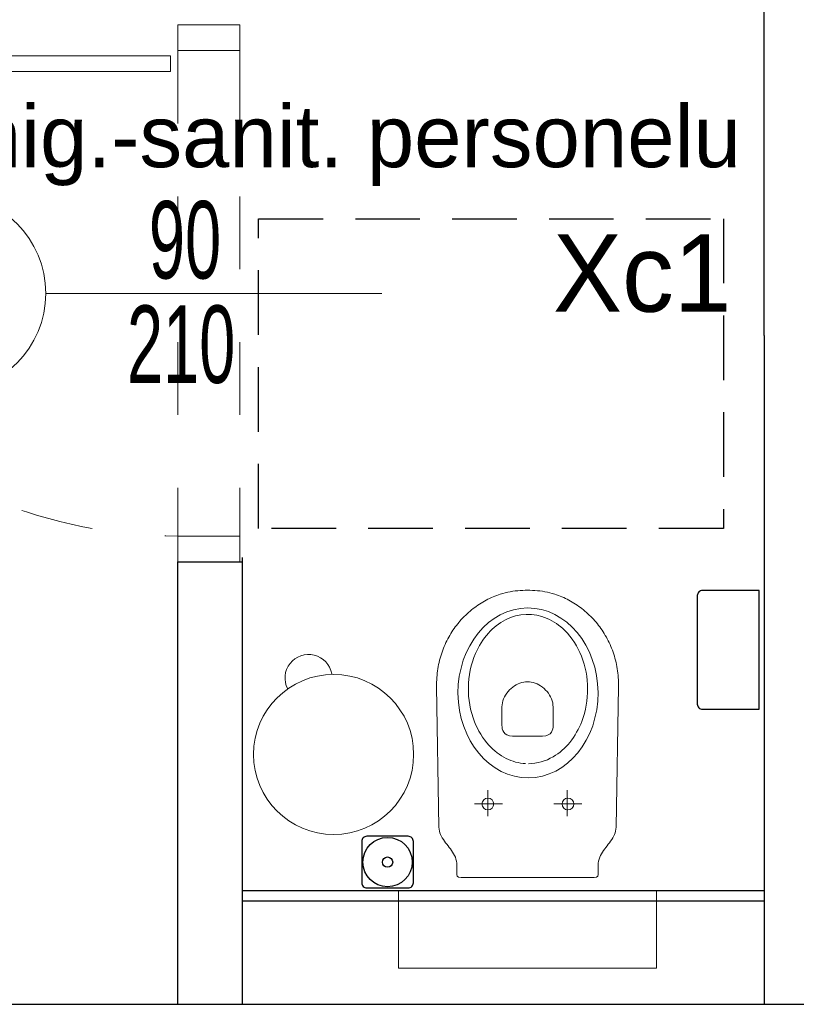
# Model space of a CAD drawing. Header units: millimetres. Extents: x 14495 to 271441, y -21035 to 2232.
# Tile 117 of 227: x 84757 to 84907, y -2722 to -2531. Entities that reach past the tile are written whole.
import ezdxf
from ezdxf.enums import TextEntityAlignment as Align

# ---------------------------------------------------------------- set-up
doc = ezdxf.new("R2010")
doc.units = ezdxf.units.MM
doc.linetypes.add('0921-X-AR-20-00-FA$0$DASHED2', pattern=[0.375, 0.25, -0.125])
doc.linetypes.add('DASHED', pattern=[28.222222, 14.111111, -14.111111])
for name, color, linetype in [('-- TECH  SYMBOLE', 1, 'Continuous'), ('-TECH SANITARNA', 1, 'Continuous'), ('_A_widok', 1, 'Continuous'), ('A-POW-NR', 1, 'Continuous'), ('A_Lcienka', 253, 'Continuous'), ('A_PROJEKTOWANE', 3, 'Continuous'), ('A_SC_DZIAlOWE', 4, 'Continuous'), ('TECH Sprzęt', 1, 'Continuous')]:
    doc.layers.add(name, color=color, linetype=linetype)
for name, color, linetype, lineweight in [('03', 2, 'Continuous', 13), ('A_ARMATURA', 2, 'Continuous', 5), ('A_Stolarka_drzwi', 1, 'Continuous', 9), ('A_WYPOSAŻENIE PROJ.', 183, 'Continuous', 5), ('M_drzwi', 1, 'Continuous', 5)]:
    doc.layers.add(name, color=color, linetype=linetype, lineweight=lineweight)
doc.layers.add('A-POW', color=2, linetype='Continuous', plot=False)
doc.styles.add('arial-tab', font='arial.ttf')
doc.styles.add('arialce', font='ARIALN.TTF')
doc.styles.add('cent', font='swissel.ttf')
doc.styles.add('cg', font='GOTHIC.TTF')
doc.styles.add('ROMANS', font='romans', dxfattribs={"width": 0.6})
doc.styles.add('switz721ltexbt', font='swissel.ttf')

# ---------------------------------------------------------------- blocks, each defined once
blk = doc.blocks.new('jhgfddd')
at = {"ltscale": 0.05}
for p, q in [((-44.99, 41.93), (-44.59, 42.03)), ((-44.59, 42.03), (-44.19, 42.13)), ((-44.19, 42.13), (-43.78, 42.22)), ((-43.78, 42.22), (-43.37, 42.3)), ((-43.37, 42.3), (-42.95, 42.37)), ((-42.95, 42.37), (-42.53, 42.43)), ((-42.53, 42.43), (-42.11, 42.49)), ((-42.11, 42.49), (-41.68, 42.53)), ((-41.68, 42.53), (-41.25, 42.56)), ((-41.25, 42.56), (-40.82, 42.59)), ((-40.82, 42.59), (-40.38, 42.61)), ((-40.38, 42.61), (-39.94, 42.61)), ((-39.94, 42.61), (-39.49, 42.61)), ((-39.49, 42.61), (-12.27, 42.15)), ((-12.27, 42.15), (-11.88, 42.12)), ((-11.88, 42.12), (-11.52, 42.06)), ((-11.52, 42.06), (-11.16, 41.96)), ((-11.16, 41.96), (-10.83, 41.83)), ((-49.75, 39.86), (-49.41, 40.06)), ((-49.41, 40.06), (-49.07, 40.26)), ((-49.07, 40.26), (-48.73, 40.45)), ((-48.73, 40.45), (-48.37, 40.63)), ((-48.37, 40.63), (-48.02, 40.8)), ((-48.02, 40.8), (-47.66, 40.97)), ((-47.66, 40.97), (-47.29, 41.13)), ((-47.29, 41.13), (-46.92, 41.28)), ((-46.92, 41.28), (-46.54, 41.43)), ((-46.54, 41.43), (-46.16, 41.56)), ((-46.16, 41.56), (-45.77, 41.69)), ((-45.77, 41.69), (-45.38, 41.81)), ((-45.38, 41.81), (-44.99, 41.93)), ((-10.83, 41.83), (-10.5, 41.67)), ((-10.5, 41.67), (-10.18, 41.5)), ((-10.18, 41.5), (-9.87, 41.3)), ((-9.87, 41.3), (-9.56, 41.09)), ((-9.56, 41.09), (-9.26, 40.86)), ((-9.26, 40.86), (-8.96, 40.63)), ((-8.96, 40.63), (-8.66, 40.4)), ((-8.66, 40.4), (-8.36, 40.17)), ((-8.36, 40.17), (-8.06, 39.94)), ((-52.53, 37.77), (-52.1, 38.15)), ((-52.1, 38.15), (-51.95, 38.27)), ((-51.95, 38.27), (-51.65, 38.52)), ((-51.65, 38.52), (-51.35, 38.76)), ((-51.35, 38.76), (-51.04, 38.99)), ((-51.04, 38.99), (-50.73, 39.22)), ((-50.73, 39.22), (-50.41, 39.44)), ((-50.41, 39.44), (-50.08, 39.65)), ((-50.08, 39.65), (-49.75, 39.86)), ((-8.06, 39.94), (-7.75, 39.71)), ((-7.75, 39.71), (-7.44, 39.5)), ((-7.44, 39.5), (-7.12, 39.31)), ((-7.12, 39.31), (-6.79, 39.13)), ((-6.79, 39.13), (-6.44, 38.98)), ((-6.44, 38.98), (-6.09, 38.86)), ((-6.09, 38.86), (-5.72, 38.76)), ((-5.72, 38.76), (-5.33, 38.7)), ((-5.33, 38.7), (-4.92, 38.68)), ((-4.92, 38.68), (-3.14, 38.67)), ((-3.14, 38.67), (-2.78, 38.61)), ((-2.78, 38.61), (-2.57, 38.37)), ((-2.57, 38.37), (-2.5, 37.87)), ((-54.11, 36.12), (-53.87, 36.4)), ((-53.87, 36.4), (-53.61, 36.69)), ((-53.61, 36.69), (-53.35, 36.96)), ((-53.35, 36.96), (-53.08, 37.24)), ((-53.08, 37.24), (-52.81, 37.5)), ((-52.81, 37.5), (-52.53, 37.77)), ((-2.5, 37.87), (-2.5, 25)), ((-55.46, 34.3), (-55.26, 34.61)), ((-55.26, 34.61), (-55.04, 34.92)), ((-55.04, 34.92), (-54.82, 35.23)), ((-54.82, 35.23), (-54.59, 35.53)), ((-54.59, 35.53), (-54.36, 35.83)), ((-54.36, 35.83), (-54.11, 36.12)), ((-16.77, 35.26), (-16.77, 29.85)), ((-56.57, 32.34), (-56.4, 32.68)), ((-56.4, 32.68), (-56.23, 33.01)), ((-56.23, 33.01), (-56.05, 33.34)), ((-56.05, 33.34), (-55.86, 33.66)), ((-55.86, 33.66), (-55.67, 33.98)), ((-55.67, 33.98), (-55.46, 34.3)), ((-14.38, 32.68), (-19.43, 32.68)), ((-57.4, 30.27), (-57.28, 30.62)), ((-57.28, 30.62), (-57.16, 30.97)), ((-57.16, 30.97), (-57.02, 31.32)), ((-57.02, 31.32), (-56.88, 31.66)), ((-56.88, 31.66), (-56.73, 32)), ((-56.73, 32), (-56.57, 32.34)), ((-57.88, 28.36), (-57.78, 28.84)), ((-57.78, 28.84), (-57.67, 29.32)), ((-57.67, 29.32), (-57.55, 29.8)), ((-57.55, 29.8), (-57.4, 30.27)), ((-38.84, 28.49), (-38.53, 28.77)), ((-38.53, 28.77), (-38.21, 29.03)), ((-38.21, 29.03), (-37.87, 29.26)), ((-37.87, 29.26), (-37.51, 29.46)), ((-37.51, 29.46), (-37.14, 29.63)), ((-37.14, 29.63), (-36.76, 29.77)), ((-36.76, 29.77), (-36.36, 29.87)), ((-36.36, 29.87), (-35.96, 29.94)), ((-35.96, 29.94), (-35.55, 29.96)), ((-35.55, 29.96), (-31.97, 29.95)), ((-31.97, 29.95), (-31.68, 29.94)), ((-31.68, 29.94), (-31.35, 29.89)), ((-31.35, 29.89), (-31.01, 29.78)), ((-31.01, 29.78), (-30.67, 29.61)), ((-30.67, 29.61), (-30.37, 29.35)), ((-30.37, 29.35), (-30.13, 28.99)), ((-30.13, 28.99), (-29.96, 28.51)), ((-58.11, 26.42), (-58.07, 26.9)), ((-58.07, 26.9), (-58.02, 27.39)), ((-58.02, 27.39), (-57.96, 27.87)), ((-57.96, 27.87), (-57.88, 28.36)), ((-40.17, 26.48), (-40.01, 26.84)), ((-40.01, 26.84), (-39.83, 27.19)), ((-39.83, 27.19), (-39.62, 27.54)), ((-39.62, 27.54), (-39.38, 27.87)), ((-39.38, 27.87), (-39.12, 28.19)), ((-39.12, 28.19), (-38.84, 28.49)), ((-29.96, 28.51), (-29.9, 27.9)), ((-29.9, 27.9), (-29.9, 25.22)), ((-58.15, 25.47), (-58.13, 25.94)), ((-58.15, 25), (-58.15, 25.47)), ((-58.15, 24.53), (-58.15, 25)), ((-58.13, 25.94), (-58.11, 26.42)), ((-40.45, 25), (-40.43, 25.37)), ((-40.43, 24.64), (-40.45, 25)), ((-40.43, 25.37), (-40.38, 25.74)), ((-40.38, 25.74), (-40.29, 26.11)), ((-40.29, 26.11), (-40.17, 26.48)), ((-29.9, 25.22), (-29.9, 22.1)), ((-2.5, 25), (-2.5, 12.13)), ((-58.13, 24.06), (-58.15, 24.53)), ((-58.11, 23.58), (-58.13, 24.06)), ((-58.07, 23.1), (-58.11, 23.58)), ((-58.02, 22.61), (-58.07, 23.1)), ((-40.38, 24.27), (-40.43, 24.64)), ((-40.29, 23.9), (-40.38, 24.27)), ((-40.16, 23.53), (-40.29, 23.9)), ((-40.01, 23.16), (-40.16, 23.53)), ((-39.83, 22.81), (-40.01, 23.16)), ((-57.96, 22.13), (-58.02, 22.61)), ((-57.88, 21.64), (-57.96, 22.13)), ((-57.78, 21.16), (-57.88, 21.64)), ((-57.67, 20.68), (-57.78, 21.16)), ((-39.62, 22.46), (-39.83, 22.81)), ((-39.38, 22.13), (-39.62, 22.46)), ((-39.12, 21.81), (-39.38, 22.13)), ((-38.83, 21.51), (-39.12, 21.81)), ((-38.53, 21.23), (-38.83, 21.51)), ((-38.2, 20.97), (-38.53, 21.23)), ((-30.13, 21.01), (-30.37, 20.64)), ((-29.96, 21.48), (-30.13, 21.01)), ((-29.9, 22.1), (-29.96, 21.48)), ((-57.55, 20.2), (-57.67, 20.68)), ((-57.4, 19.73), (-57.55, 20.2)), ((-57.28, 19.38), (-57.4, 19.73)), ((-57.16, 19.03), (-57.28, 19.38)), ((-37.86, 20.74), (-38.2, 20.97)), ((-37.5, 20.54), (-37.86, 20.74)), ((-37.12, 20.37), (-37.5, 20.54)), ((-36.74, 20.23), (-37.12, 20.37)), ((-36.34, 20.13), (-36.74, 20.23)), ((-35.94, 20.07), (-36.34, 20.13)), ((-35.52, 20.04), (-35.94, 20.07)), ((-31.95, 20.04), (-35.52, 20.04)), ((-31.67, 20.06), (-31.95, 20.04)), ((-31.34, 20.11), (-31.67, 20.06)), ((-31, 20.21), (-31.34, 20.11)), ((-30.67, 20.38), (-31, 20.21)), ((-30.37, 20.64), (-30.67, 20.38)), ((-16.77, 19.88), (-16.77, 14.47)), ((-57.02, 18.68), (-57.16, 19.03)), ((-56.88, 18.34), (-57.02, 18.68)), ((-56.73, 18), (-56.88, 18.34)), ((-56.57, 17.66), (-56.73, 18)), ((-56.4, 17.32), (-56.57, 17.66)), ((-56.23, 16.99), (-56.4, 17.32)), ((-14.38, 17.3), (-19.43, 17.3)), ((-56.05, 16.66), (-56.23, 16.99)), ((-55.86, 16.34), (-56.05, 16.66)), ((-55.67, 16.02), (-55.86, 16.34)), ((-55.46, 15.7), (-55.67, 16.02)), ((-55.26, 15.39), (-55.46, 15.7)), ((-55.04, 15.08), (-55.26, 15.39)), ((-54.82, 14.77), (-55.04, 15.08)), ((-54.59, 14.47), (-54.82, 14.77)), ((-54.36, 14.17), (-54.59, 14.47)), ((-54.11, 13.88), (-54.36, 14.17)), ((-53.87, 13.6), (-54.11, 13.88)), ((-53.61, 13.31), (-53.87, 13.6)), ((-53.35, 13.04), (-53.61, 13.31)), ((-53.08, 12.76), (-53.35, 13.04)), ((-52.81, 12.5), (-53.08, 12.76)), ((-52.53, 12.23), (-52.81, 12.5)), ((-52.24, 11.98), (-52.53, 12.23)), ((-51.95, 11.73), (-52.24, 11.98)), ((-51.65, 11.48), (-51.95, 11.73)), ((-51.35, 11.24), (-51.65, 11.48)), ((-2.57, 11.63), (-2.78, 11.39)), ((-2.5, 12.13), (-2.57, 11.63)), ((-51.04, 11.01), (-51.35, 11.24)), ((-50.73, 10.78), (-51.04, 11.01)), ((-50.41, 10.56), (-50.73, 10.78)), ((-50.08, 10.35), (-50.41, 10.56)), ((-49.75, 10.14), (-50.08, 10.35)), ((-49.41, 9.94), (-49.75, 10.14)), ((-49.07, 9.74), (-49.41, 9.94)), ((-48.73, 9.55), (-49.07, 9.74)), ((-48.37, 9.37), (-48.73, 9.55)), ((-8.66, 9.6), (-8.96, 9.37)), ((-8.36, 9.83), (-8.66, 9.6)), ((-8.06, 10.06), (-8.36, 9.83)), ((-7.75, 10.29), (-8.06, 10.06)), ((-7.44, 10.5), (-7.75, 10.29)), ((-7.12, 10.69), (-7.44, 10.5)), ((-6.79, 10.87), (-7.12, 10.69)), ((-6.44, 11.02), (-6.79, 10.87)), ((-6.09, 11.14), (-6.44, 11.02)), ((-5.72, 11.24), (-6.09, 11.14)), ((-5.33, 11.3), (-5.72, 11.24)), ((-4.92, 11.32), (-5.33, 11.3)), ((-3.14, 11.32), (-4.92, 11.32)), ((-2.78, 11.39), (-3.14, 11.32)), ((-48.02, 9.2), (-48.37, 9.37)), ((-47.66, 9.03), (-48.02, 9.2)), ((-47.29, 8.87), (-47.66, 9.03)), ((-46.92, 8.72), (-47.29, 8.87)), ((-46.54, 8.57), (-46.92, 8.72)), ((-46.16, 8.44), (-46.54, 8.57)), ((-45.77, 8.31), (-46.16, 8.44)), ((-45.38, 8.19), (-45.77, 8.31)), ((-44.99, 8.07), (-45.38, 8.19)), ((-44.59, 7.97), (-44.99, 8.07)), ((-44.19, 7.87), (-44.59, 7.97)), ((-43.78, 7.78), (-44.19, 7.87)), ((-43.37, 7.7), (-43.78, 7.78)), ((-42.95, 7.63), (-43.37, 7.7)), ((-42.53, 7.57), (-42.95, 7.63)), ((-12.27, 7.85), (-39.49, 7.39)), ((-11.88, 7.88), (-12.27, 7.85)), ((-11.52, 7.94), (-11.88, 7.88)), ((-11.16, 8.04), (-11.52, 7.94)), ((-10.83, 8.17), (-11.16, 8.04)), ((-10.5, 8.33), (-10.83, 8.17)), ((-10.18, 8.5), (-10.5, 8.33)), ((-9.87, 8.7), (-10.18, 8.5)), ((-9.56, 8.91), (-9.87, 8.7)), ((-9.26, 9.14), (-9.56, 8.91)), ((-8.96, 9.37), (-9.26, 9.14)), ((-42.11, 7.51), (-42.53, 7.57)), ((-41.68, 7.47), (-42.11, 7.51)), ((-41.25, 7.43), (-41.68, 7.47)), ((-40.82, 7.41), (-41.25, 7.43)), ((-40.38, 7.39), (-40.82, 7.41)), ((-39.94, 7.39), (-40.38, 7.39)), ((-39.49, 7.39), (-39.94, 7.39))]:
    blk.add_line(p, q, dxfattribs=at)
blk.add_lwpolyline([(15, 50), (15, 0), (0, 0), (0, 50)], close=True, dxfattribs=at)
blk.add_lwpolyline([(-24.57, 24.83, -0.132215), (-25.91, 20.04, -0.090968), (-28.7, 16.81, -0.079841), (-32.77, 14.49, -0.184639), (-45.39, 14.56, -0.103577), (-50.37, 17.79, -0.093268), (-52.7, 21.22, -0.226827), (-52.42, 29.27, -0.092466), (-49.83, 32.59, -0.081052), (-45.92, 35.07, -0.19522), (-32.66, 35.26, -0.091476), (-28.13, 32.47, -0.091563), (-25.58, 29.12, -0.10146), (-24.58, 25.38)], format="xyb", dxfattribs=at)
for centre in [(-16.77, 32.68), (-16.77, 17.18)]:
    blk.add_circle(centre, 1.14, dxfattribs=at)
blk.add_ellipse((-38.27, 24.91), major_axis=(-16.46, 0.09), ratio=0.823532, start_param=3.141593, end_param=9.424778, dxfattribs=at)
blk = doc.blocks.new('DRZWI Z OSCIEZNICA NIEOKALAJACA 90')
at = {"linetype": 'DASHED'}
for p, q in [((-12, 5), (-12, 99)), ((0, 5), (0, 99))]:
    blk.add_line(p, q, dxfattribs=at)
at = {"ltscale": 0.05}
blk.add_line((-39.5, 52), (25.59, 52), dxfattribs=at)
for points in [[(-12, 99), (-12, 104), (0, 104), (0, 99)], [(93.91, 9.01), (1.43, 9.01), (1.43, 6.01), (93.91, 6.01)], [(-12, 0), (-12, 5), (0, 5), (0, 0)]]:
    blk.add_lwpolyline(points, close=True)
for points in [[(82.48, 9.01), (82.48, 16.01), (68.48, 16.01), (68.48, 14.01), (80.48, 14.01), (80.48, 9.01)], [(82.48, 6.01), (82.48, -0.99), (68.48, -0.99), (68.48, 1.01), (80.48, 1.01), (80.48, 6.01)]]:
    blk.add_lwpolyline(points)
at = {"linetype": 'DASHED'}
blk.add_arc((0, 5), 94, 2.4475, 90, dxfattribs=at)
blk = doc.blocks.new('SSCVCFDSS')
blk.add_line((0, 50.02), (0, 0))
blk.add_circle((0, -19), 19)
at = {"style": 'ROMANS', "text_generation_flag": 4, "width": 0.6}
blk.add_attdef('FD1-8', text='', height=13, rotation=270, dxfattribs=at).set_placement((6.15, 55.19), align=Align.RIGHT)
for tag, p in [('200', (8.16, 25.47)), ('90', (-8.71, 25.47))]:
    blk.add_attdef(tag, text='', height=13, rotation=270, dxfattribs=at).set_placement(p, align=Align.MIDDLE)
blk.add_attdef('AL6C', text='', height=13, dxfattribs=at).set_placement((-0.56, -18.64), align=Align.MIDDLE)
blk = doc.blocks.new('POW')
at = {"style": 'switz721ltexbt'}
blk.add_attdef('001', (-1.78, 12.35), '', height=41.18, dxfattribs=at)

msp = doc.modelspace()

# ---------------------------------------------------------------- linework, layer by layer
at = {"layer": '-TECH SANITARNA', "color": 1}
msp.add_lwpolyline([(84887.87, -2642.62), (84887.87, -2663.62, 0.414214), (84888.87, -2664.62), (84899.87, -2664.62), (84899.87, -2641.62), (84888.87, -2641.62, 0.414214)], format="xyb", close=True, dxfattribs=at)
at = {"layer": '-TECH SANITARNA', "color": 1, "elevation": 0}
msp.add_lwpolyline([(84832.89, -2698.22), (84832.89, -2690.22, 0.414214), (84831.89, -2689.22), (84823.89, -2689.22, 0.414214), (84822.89, -2690.22), (84822.89, -2698.22, 0.414214), (84823.89, -2699.22), (84831.89, -2699.22, 0.414214)], format="xyb", close=True, dxfattribs=at)
at = {"layer": '-TECH SANITARNA', "color": 1}
for radius in [4.78, 1]:
    msp.add_circle((84827.89, -2694.22), radius, dxfattribs=at)
at = {"layer": '03', "color": 1}
msp.add_circle((84817.45, -2673.37), 15.5, dxfattribs=at)
msp.add_arc((84812.6, -2658.57), 4.56, 10.6216, 207.528, dxfattribs=at)
at = {"layer": '_A_widok'}
for p, q in [((84900.79, -2699.76), (84799.79, -2699.76)), ((84900.79, -2701.76), (84799.79, -2701.76))]:
    msp.add_line(p, q, dxfattribs=at)
at = {"layer": 'A_Lcienka', "linetype": 'Continuous', "lineweight": 5}
msp.add_line((84900.79, -2560.26), (84900.79, -2487.76), dxfattribs=at)
at = {"layer": 'A_PROJEKTOWANE'}
msp.add_line((84743.72, -2721.76), (84913.29, -2721.76), dxfattribs=at)
at = {"layer": 'A_SC_DZIAlOWE'}
for p, q in [((84900.79, -2592.26), (84900.79, -2500.26)), ((84900.79, -2592.26), (84900.79, -2721.76)), ((84787.29, -2721.76), (84787.29, -2636.08)), ((84787.29, -2636.08), (84799.79, -2636.08)), ((84787.29, -2636.08), (84799.79, -2636.08)), ((84799.79, -2721.76), (84799.79, -2635.24))]:
    msp.add_line(p, q, dxfattribs=at)
at = {"layer": 'A_WYPOSAŻENIE PROJ.'}
msp.add_line((84799.79, -2721.76), (84799.79, -2639.96), dxfattribs=at)
at = {"layer": 'TECH Sprzęt', "color": 8, "linetype": '0921-X-AR-20-00-FA$0$DASHED2', "lineweight": -3, "ltscale": 50}
msp.add_lwpolyline([(84802.92, -2629.62), (84802.92, -2569.62), (84892.92, -2569.62), (84892.92, -2629.62)], close=True, dxfattribs=at)

# ---------------------------------------------------------------- block references
at = {"layer": 'A-POW-NR'}
ref = msp.add_blockref('POW', (84620.83, -2562.86), dxfattribs=dict(at, xscale=0.6, yscale=0.6, zscale=0.6))
ref.add_attrib('POKOJ', 'pom. hig.-sanit. personelu', (84706.51, -2559.65), dxfattribs={"layer": 'A-POW', "height": 12, "style": 'arialce', "width": 1.2})
at = {"layer": 'A_ARMATURA', "ltscale": 0.05, "xscale": -1, "rotation": 90}
msp.add_blockref('jhgfddd', (84880, -2699.73), dxfattribs=at)
at = {"layer": 'A_Stolarka_drzwi', "rotation": 180}
msp.add_blockref('DRZWI Z OSCIEZNICA NIEOKALAJACA 90', (84787.29, -2532.08), dxfattribs=at)
at = {"layer": 'M_drzwi'}
ref = msp.add_blockref('SSCVCFDSS', (84761.71, -2584.08), dxfattribs=dict(at, rotation=270.0000000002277))
ref.add_attrib('90', '90', dxfattribs={"layer": '0', "height": 15, "style": 'cent', "width": 0.6}).set_placement((84788.68, -2573.7), align=Align.MIDDLE)
ref.add_attrib('200', '210', dxfattribs={"layer": '0', "height": 15, "style": 'cent', "width": 0.6}).set_placement((84787.93, -2593.92), align=Align.MIDDLE)
ref.add_attrib('AL6C', 'D2', dxfattribs={"layer": '0', "height": 15, "style": 'arial-tab', "width": 0.6}).set_placement((84743.06, -2583.52), align=Align.MIDDLE)

# ---------------------------------------------------------------- texts
at = {"layer": '-- TECH  SYMBOLE', "color": 1, "style": 'cg'}
msp.add_text('Xc1', height=15, dxfattribs=at).set_placement((84859.92, -2587.64))

doc.saveas('drawing.dxf')
